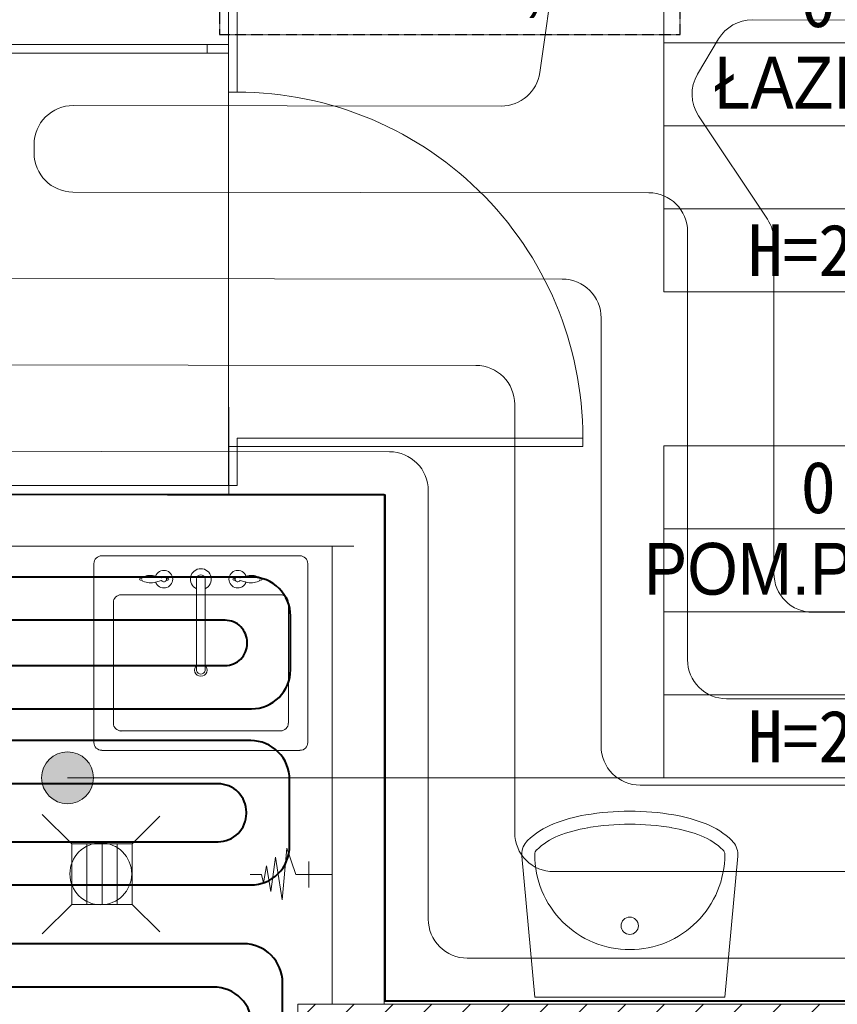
# Model space of a CAD drawing. Header units: millimetres. Extents: x -17122 to 7392, y -6480 to -3200.
# Tile 43 of 70: x -1893 to -1704, y -4524 to -4296. Entities that reach past the tile are written whole.
import ezdxf
from ezdxf.enums import TextEntityAlignment as Align

# ---------------------------------------------------------------- set-up
doc = ezdxf.new("R2010")
doc.units = ezdxf.units.MM
doc.linetypes.add('HIDDEN2', pattern=[4.7625, 3.175, -1.5875])
doc.linetypes.add('HIDDENX2', pattern=[0.1905, 0.127, -0.0635])
for name, color, linetype, lineweight in [('_k_opis', 7, 'Continuous', 13), ('_k_wyposażenia', 251, 'Continuous', 9), ('IS_b717ccf2-f286-464b-8c1c-720d6d4c2098__k_kreskowanie', 250, 'Continuous', 5), ('IS_b717ccf2-f286-464b-8c1c-720d6d4c2098__k_wyposażenia', 251, 'Continuous', 5), ('IS_Przyłącze (powrotne)', 5, 'Continuous', 40), ('IS_Przyłącze (zasilające)', 1, 'Continuous', 40)]:
    doc.layers.add(name, color=color, linetype=linetype, lineweight=lineweight)
for name, color, linetype, lineweight, true_color in [('Default', 7, 'Continuous', 15, 0x000000), ('IS_b717ccf2-f286-464b-8c1c-720d6d4c2098_0', 7, 'Continuous', 9, 0x000000), ('IS_b717ccf2-f286-464b-8c1c-720d6d4c2098__k_opis', 7, 'Continuous', 5, 0x000000), ('IS_b717ccf2-f286-464b-8c1c-720d6d4c2098__k_tabela', 7, 'Continuous', 5, 0x000000), ('IS_b717ccf2-f286-464b-8c1c-720d6d4c2098__k_ściany', 7, 'Continuous', 5, 0x000000), ('IS_b717ccf2-f286-464b-8c1c-720d6d4c2098_Zarys', 7, 'HIDDEN2', 5, 0x000000), ('IS_Heating_cooling floor', 7, 'HIDDENX2', 5, 0x008000), ('IS_Strefa podłóg', 7, 'Continuous', 40, 0x008000), ('IS_Wężownica OChP', 7, 'Continuous', 5, 0x800080)]:
    doc.layers.add(name, color=color, linetype=linetype, lineweight=lineweight, true_color=true_color)
doc.styles.add('Arial__I__', font='ariali.ttf')
doc.styles.add('GENERATED_STYLE_1', font='MS Gothic.ttf')
doc.styles.add('GENERATED_STYLE_2', font='MS Gothic.ttf')

# ---------------------------------------------------------------- blocks, each defined once
blk = doc.blocks.new('kabiny')
at = {"layer": '_k_wyposażenia', "lineweight": 0, "ltscale": 20}
for p, q in [((13.21, 7), (12.45, -16.9)), ((13.21, 7), (46.53, 7)), ((46.53, 7), (47.29, -16.9)), ((115.21, 7), (114.45, -16.9)), ((115.21, 7), (148.53, 7)), ((148.53, 7), (149.29, -16.9)), ((25.85, 2.63), (24.55, 2.24)), ((27.13, 2.89), (25.85, 2.63)), ((28.34, 3.03), (27.13, 2.89)), ((29.87, 3.1), (28.34, 3.03)), ((29.87, 3.1), (31.39, 3.03)), ((31.39, 3.03), (32.61, 2.89)), ((32.61, 2.89), (33.88, 2.63)), ((33.88, 2.63), (35.19, 2.24)), ((127.85, 2.63), (126.55, 2.24)), ((129.13, 2.89), (127.85, 2.63)), ((130.34, 3.03), (129.13, 2.89)), ((131.87, 3.1), (130.34, 3.03)), ((131.87, 3.1), (133.39, 3.03)), ((133.39, 3.03), (134.61, 2.89)), ((134.61, 2.89), (135.88, 2.63)), ((135.88, 2.63), (137.19, 2.24)), ((22.04, 0.9), (20.88, -0.11)), ((23.28, 1.67), (22.04, 0.9)), ((24.55, 2.24), (23.28, 1.67)), ((35.19, 2.24), (36.46, 1.67)), ((36.46, 1.67), (37.7, 0.9)), ((37.7, 0.9), (38.86, -0.11)), ((124.04, 0.9), (122.88, -0.11)), ((125.28, 1.67), (124.04, 0.9)), ((126.55, 2.24), (125.28, 1.67)), ((137.19, 2.24), (138.46, 1.67)), ((138.46, 1.67), (139.7, 0.9)), ((139.7, 0.9), (140.86, -0.11)), ((20.06, -1.16), (19.43, -2.46)), ((20.88, -0.11), (20.06, -1.16)), ((38.86, -0.11), (39.68, -1.16)), ((39.68, -1.16), (40.31, -2.46)), ((122.06, -1.16), (121.43, -2.46)), ((122.88, -0.11), (122.06, -1.16)), ((140.86, -0.11), (141.68, -1.16)), ((141.68, -1.16), (142.31, -2.46)), ((19.06, -3.94), (18.92, -5.47)), ((19.43, -2.46), (19.06, -3.94)), ((40.31, -2.46), (40.67, -3.94)), ((40.67, -3.94), (40.81, -5.47)), ((121.06, -3.94), (120.92, -5.47)), ((121.43, -2.46), (121.06, -3.94)), ((142.31, -2.46), (142.67, -3.94)), ((142.67, -3.94), (142.81, -5.47)), ((18.92, -5.47), (18.82, -8.98)), ((40.81, -5.47), (40.92, -8.98)), ((120.92, -5.47), (120.82, -8.98)), ((142.81, -5.47), (142.92, -8.98)), ((18.46, -23.6), (18.82, -8.98)), ((25.28, -8.38), (25.28, -7.01)), ((34.45, -8.38), (34.45, -7.01)), ((41.27, -23.6), (40.92, -8.98)), ((120.46, -23.6), (120.82, -8.98)), ((127.28, -8.38), (127.28, -7.01)), ((136.45, -8.38), (136.45, -7.01)), ((143.27, -23.6), (142.92, -8.98)), ((12.45, -16.9), (12.64, -10.87)), ((47.29, -16.9), (47.1, -10.87)), ((114.45, -16.9), (114.64, -10.87)), ((149.29, -16.9), (149.1, -10.87)), ((12.45, -16.9), (12.52, -24.9)), ((12.52, -24.9), (12.45, -16.9)), ((47.22, -24.9), (47.29, -16.9)), ((47.29, -16.9), (47.22, -24.9)), ((114.45, -16.9), (114.52, -24.9)), ((114.52, -24.9), (114.45, -16.9)), ((149.22, -24.9), (149.29, -16.9)), ((149.29, -16.9), (149.22, -24.9)), ((12.52, -24.9), (12.64, -27.93)), ((12.64, -27.93), (12.52, -24.9)), ((18.55, -25.75), (18.46, -23.6)), ((41.19, -25.75), (41.27, -23.6)), ((47.1, -27.93), (47.22, -24.9)), ((47.22, -24.9), (47.1, -27.93)), ((114.52, -24.9), (114.64, -27.93)), ((114.64, -27.93), (114.52, -24.9)), ((120.55, -25.75), (120.46, -23.6)), ((143.19, -25.75), (143.27, -23.6)), ((149.1, -27.93), (149.22, -24.9)), ((149.22, -24.9), (149.1, -27.93)), ((18.63, -27.25), (18.55, -25.75)), ((18.66, -27.85), (18.63, -27.25)), ((41.08, -27.85), (41.1, -27.25)), ((41.1, -27.25), (41.19, -25.75)), ((120.63, -27.25), (120.55, -25.75)), ((120.66, -27.85), (120.63, -27.25)), ((143.08, -27.85), (143.1, -27.25)), ((143.1, -27.25), (143.19, -25.75)), ((12.64, -27.93), (12.76, -30.04)), ((12.76, -30.04), (12.64, -27.93)), ((18.86, -28.44), (18.66, -27.85)), ((19.23, -28.95), (18.86, -28.44)), ((19.71, -29.35), (19.23, -28.95)), ((20.44, -29.66), (19.71, -29.35)), ((39.3, -29.66), (40.03, -29.35)), ((40.03, -29.35), (40.51, -28.95)), ((40.51, -28.95), (40.88, -28.44)), ((40.88, -28.44), (41.08, -27.85)), ((46.98, -30.04), (47.1, -27.93)), ((47.1, -27.93), (46.98, -30.04)), ((114.64, -27.93), (114.76, -30.04)), ((114.76, -30.04), (114.64, -27.93)), ((120.86, -28.44), (120.66, -27.85)), ((121.23, -28.95), (120.86, -28.44)), ((121.71, -29.35), (121.23, -28.95)), ((122.44, -29.66), (121.71, -29.35)), ((141.3, -29.66), (142.03, -29.35)), ((142.03, -29.35), (142.51, -28.95)), ((142.51, -28.95), (142.88, -28.44)), ((142.88, -28.44), (143.08, -27.85)), ((148.98, -30.04), (149.1, -27.93)), ((149.1, -27.93), (148.98, -30.04)), ((12.76, -30.04), (12.8, -30.88)), ((12.8, -30.88), (12.76, -30.04)), ((12.8, -30.88), (13.08, -31.71)), ((13.08, -31.71), (12.8, -30.88)), ((13.08, -31.71), (13.6, -32.43)), ((13.6, -32.43), (13.08, -31.71)), ((21.71, -30.11), (20.44, -29.66)), ((23.55, -30.68), (21.71, -30.11)), ((25.02, -31.04), (23.55, -30.68)), ((26.83, -31.38), (25.02, -31.04)), ((28.44, -31.55), (26.83, -31.38)), ((29.87, -31.62), (28.44, -31.55)), ((29.87, -31.62), (31.3, -31.55)), ((31.3, -31.55), (32.91, -31.38)), ((32.91, -31.38), (34.72, -31.04)), ((34.72, -31.04), (36.19, -30.68)), ((36.19, -30.68), (38.02, -30.11)), ((38.02, -30.11), (39.3, -29.66)), ((46.14, -32.43), (46.66, -31.71)), ((46.66, -31.71), (46.14, -32.43)), ((46.66, -31.71), (46.94, -30.88)), ((46.94, -30.88), (46.66, -31.71)), ((46.94, -30.88), (46.98, -30.04)), ((46.98, -30.04), (46.94, -30.88)), ((114.76, -30.04), (114.8, -30.88)), ((114.8, -30.88), (114.76, -30.04)), ((114.8, -30.88), (115.08, -31.71)), ((115.08, -31.71), (114.8, -30.88)), ((115.08, -31.71), (115.6, -32.43)), ((115.6, -32.43), (115.08, -31.71)), ((123.71, -30.11), (122.44, -29.66)), ((125.55, -30.68), (123.71, -30.11)), ((127.02, -31.04), (125.55, -30.68)), ((128.83, -31.38), (127.02, -31.04)), ((130.44, -31.55), (128.83, -31.38)), ((131.87, -31.62), (130.44, -31.55)), ((131.87, -31.62), (133.3, -31.55)), ((133.3, -31.55), (134.91, -31.38)), ((134.91, -31.38), (136.72, -31.04)), ((136.72, -31.04), (138.19, -30.68)), ((138.19, -30.68), (140.02, -30.11)), ((140.02, -30.11), (141.3, -29.66)), ((148.14, -32.43), (148.66, -31.71)), ((148.66, -31.71), (148.14, -32.43)), ((148.66, -31.71), (148.94, -30.88)), ((148.94, -30.88), (148.66, -31.71)), ((148.94, -30.88), (148.98, -30.04)), ((148.98, -30.04), (148.94, -30.88)), ((13.6, -32.43), (14.27, -32.99)), ((14.27, -32.99), (13.6, -32.43)), ((14.27, -32.99), (15.31, -33.43)), ((15.31, -33.43), (14.27, -32.99)), ((15.31, -33.43), (17.1, -34.06)), ((17.1, -34.06), (15.31, -33.43)), ((17.1, -34.06), (19.68, -34.86)), ((19.68, -34.86), (17.1, -34.06)), ((40.05, -34.86), (42.64, -34.06)), ((42.64, -34.06), (40.05, -34.86)), ((42.64, -34.06), (44.43, -33.43)), ((44.43, -33.43), (42.64, -34.06)), ((44.43, -33.43), (45.47, -32.99)), ((45.47, -32.99), (44.43, -33.43)), ((45.47, -32.99), (46.14, -32.43)), ((46.14, -32.43), (45.47, -32.99)), ((115.6, -32.43), (116.27, -32.99)), ((116.27, -32.99), (115.6, -32.43)), ((116.27, -32.99), (117.31, -33.43)), ((117.31, -33.43), (116.27, -32.99)), ((117.31, -33.43), (119.1, -34.06)), ((119.1, -34.06), (117.31, -33.43)), ((119.1, -34.06), (121.68, -34.86)), ((121.68, -34.86), (119.1, -34.06)), ((142.05, -34.86), (144.64, -34.06)), ((144.64, -34.06), (142.05, -34.86)), ((144.64, -34.06), (146.43, -33.43)), ((146.43, -33.43), (144.64, -34.06)), ((146.43, -33.43), (147.47, -32.99)), ((147.47, -32.99), (146.43, -33.43)), ((147.47, -32.99), (148.14, -32.43)), ((148.14, -32.43), (147.47, -32.99)), ((19.68, -34.86), (21.75, -35.38)), ((21.75, -35.38), (19.68, -34.86)), ((21.75, -35.38), (24.3, -35.86)), ((24.3, -35.86), (21.75, -35.38)), ((24.3, -35.86), (26.57, -36.09)), ((26.57, -36.09), (24.3, -35.86)), ((26.57, -36.09), (29.87, -36.2)), ((29.87, -36.2), (26.57, -36.09)), ((29.87, -36.2), (33.17, -36.09)), ((33.17, -36.09), (29.87, -36.2)), ((33.17, -36.09), (35.44, -35.86)), ((35.44, -35.86), (33.17, -36.09)), ((35.44, -35.86), (37.98, -35.38)), ((37.98, -35.38), (35.44, -35.86)), ((37.98, -35.38), (40.05, -34.86)), ((40.05, -34.86), (37.98, -35.38)), ((121.68, -34.86), (123.75, -35.38)), ((123.75, -35.38), (121.68, -34.86)), ((123.75, -35.38), (126.3, -35.86)), ((126.3, -35.86), (123.75, -35.38)), ((126.3, -35.86), (128.57, -36.09)), ((128.57, -36.09), (126.3, -35.86)), ((128.57, -36.09), (131.87, -36.2)), ((131.87, -36.2), (128.57, -36.09)), ((131.87, -36.2), (135.17, -36.09)), ((135.17, -36.09), (131.87, -36.2)), ((135.17, -36.09), (137.44, -35.86)), ((137.44, -35.86), (135.17, -36.09)), ((137.44, -35.86), (139.98, -35.38)), ((139.98, -35.38), (137.44, -35.86)), ((139.98, -35.38), (142.05, -34.86)), ((142.05, -34.86), (139.98, -35.38))]:
    blk.add_line(p, q, dxfattribs=at)
at = {"layer": '_k_wyposażenia', "lineweight": 0, "ltscale": 0.1}
for p, q in [((-20, -21.01), (-20, -21)), ((-20, -21), (-11, -21)), ((-20, -21.05), (-20, -21.01)), ((-20, -21.12), (-20, -21.05)), ((-20, -21.2), (-20, -21.12)), ((-20, -21.3), (-20, -21.2)), ((-20, -21.4), (-20, -21.3)), ((-11, -21.4), (-20, -21.4)), ((-20, -43.6), (-20, -21.4)), ((-11, -21.01), (-11, -21)), ((-11, -21), (-10.45, -21.06)), ((-11, -21.05), (-11, -21.01)), ((-11, -21.12), (-11, -21.05)), ((-11, -21.2), (-11, -21.12)), ((-11, -21.3), (-11, -21.2)), ((-11, -21.4), (-11, -21.3)), ((-10.33, -21.49), (-11, -21.4)), ((-10.45, -21.06), (-10.22, -21.1)), ((-9.7, -21.75), (-10.33, -21.49)), ((-10.22, -21.1), (-9.92, -21.21)), ((-9.92, -21.21), (-9.5, -21.4)), ((-9.16, -22.16), (-9.7, -21.75)), ((-9.5, -21.4), (-9.42, -21.46)), ((-9.42, -21.46), (-8.98, -21.79)), ((-8.75, -22.7), (-9.16, -22.16)), ((-8.98, -21.79), (-8.88, -21.88)), ((-8.88, -21.88), (-8.61, -22.2)), ((-8.49, -23.33), (-8.75, -22.7)), ((-8.61, -22.2), (-8.4, -22.5)), ((-8.4, -22.5), (-8.32, -22.67)), ((-8.32, -22.67), (-8.1, -23.22)), ((170.32, -22.67), (170.1, -23.22)), ((170.4, -22.5), (170.32, -22.67)), ((170.61, -22.2), (170.4, -22.5)), ((170.49, -23.33), (170.75, -22.7)), ((170.88, -21.88), (170.61, -22.2)), ((170.75, -22.7), (171.16, -22.16)), ((170.98, -21.79), (170.88, -21.88)), ((171.42, -21.46), (170.98, -21.79)), ((171.16, -22.16), (171.7, -21.75)), ((171.5, -21.4), (171.42, -21.46)), ((171.92, -21.21), (171.5, -21.4)), ((171.7, -21.75), (172.33, -21.49)), ((172.22, -21.1), (171.92, -21.21)), ((172.45, -21.06), (172.22, -21.1)), ((172.33, -21.49), (173, -21.4)), ((173, -21), (172.45, -21.06)), ((173, -21.01), (173, -21)), ((182, -21), (173, -21)), ((173, -21.05), (173, -21.01)), ((173, -21.12), (173, -21.05)), ((173, -21.2), (173, -21.12)), ((173, -21.3), (173, -21.2)), ((173, -21.4), (173, -21.3)), ((173, -21.4), (182, -21.4)), ((182, -21.01), (182, -21)), ((182, -21.05), (182, -21.01)), ((182, -21.12), (182, -21.05)), ((182, -21.2), (182, -21.12)), ((182, -21.3), (182, -21.2)), ((182, -21.4), (182, -21.3)), ((182, -43.6), (182, -21.4)), ((-8.4, -24), (-8.49, -23.33)), ((-8.4, -41), (-8.4, -24)), ((-8.4, -24), (-8.3, -24)), ((-8.3, -24), (-8.2, -24)), ((-8.2, -24), (-8.12, -24)), ((-8.12, -24), (-8.05, -24)), ((-8.1, -23.22), (-8.02, -23.72)), ((-8.05, -24), (-8.01, -24)), ((-8.02, -23.72), (-8, -24)), ((-8.01, -24), (-8, -24)), ((-8, -24), (-8, -41)), ((170.02, -23.72), (170, -24)), ((170.01, -24), (170, -24)), ((170, -24), (170, -41)), ((170.05, -24), (170.01, -24)), ((170.1, -23.22), (170.02, -23.72)), ((170.12, -24), (170.05, -24)), ((170.2, -24), (170.12, -24)), ((170.3, -24), (170.2, -24)), ((170.4, -24), (170.3, -24)), ((170.4, -24), (170.49, -23.33)), ((170.4, -41), (170.4, -24)), ((-10.33, -43.51), (-9.7, -43.25)), ((-9.7, -43.25), (-9.16, -42.84)), ((-8.98, -43.21), (-9.42, -43.54)), ((-9.16, -42.84), (-8.75, -42.3)), ((-8.88, -43.12), (-8.98, -43.21)), ((-8.61, -42.8), (-8.88, -43.12)), ((-8.75, -42.3), (-8.49, -41.67)), ((-8.4, -42.5), (-8.61, -42.8)), ((-8.49, -41.67), (-8.4, -41)), ((-8.4, -41), (-8.3, -41)), ((-8.32, -42.33), (-8.4, -42.5)), ((-8.1, -41.78), (-8.32, -42.33)), ((-8.12, -41.82), (-8.32, -42.33)), ((-8.3, -41), (-8.2, -41)), ((-8.2, -41), (-8.12, -41)), ((-8.1, -41.78), (-8.14, -41.86)), ((-8.12, -41), (-8.05, -41)), ((-8.02, -41.28), (-8.1, -41.78)), ((-8.05, -41), (-8.01, -41)), ((-8, -41), (-8.02, -41.28)), ((-8.01, -41), (-8, -41)), ((170.01, -41), (170, -41)), ((170, -41), (170.02, -41.28)), ((170.05, -41), (170.01, -41)), ((170.02, -41.28), (170.1, -41.78)), ((170.12, -41), (170.05, -41)), ((170.1, -41.78), (170.32, -42.33)), ((170.1, -41.78), (170.14, -41.86)), ((170.2, -41), (170.12, -41)), ((170.12, -41.82), (170.32, -42.33)), ((170.3, -41), (170.2, -41)), ((170.4, -41), (170.3, -41)), ((170.32, -42.33), (170.4, -42.5)), ((170.49, -41.67), (170.4, -41)), ((170.4, -42.5), (170.61, -42.8)), ((170.75, -42.3), (170.49, -41.67)), ((170.61, -42.8), (170.88, -43.12)), ((171.16, -42.84), (170.75, -42.3)), ((170.88, -43.12), (170.98, -43.21)), ((170.98, -43.21), (171.42, -43.54)), ((171.7, -43.25), (171.16, -42.84)), ((172.33, -43.51), (171.7, -43.25)), ((-20, -43.7), (-20, -43.6)), ((-20, -43.6), (-11, -43.6)), ((-20, -43.8), (-20, -43.7)), ((-20, -43.88), (-20, -43.8)), ((-20, -43.95), (-20, -43.88)), ((-20, -43.99), (-20, -43.95)), ((-20, -44), (-20, -43.99)), ((-11, -44), (-20, -44)), ((-11, -43.6), (-10.33, -43.51)), ((-11, -43.7), (-11, -43.6)), ((-11, -43.8), (-11, -43.7)), ((-11, -43.88), (-11, -43.8)), ((-11, -43.95), (-11, -43.88)), ((-10.45, -43.94), (-11, -44)), ((-11, -43.99), (-11, -43.95)), ((-11, -44), (-11, -43.99)), ((-10.22, -43.9), (-10.45, -43.94)), ((-9.92, -43.79), (-10.22, -43.9)), ((-9.5, -43.6), (-9.92, -43.79)), ((-9.42, -43.54), (-9.5, -43.6)), ((171.42, -43.54), (171.5, -43.6)), ((171.5, -43.6), (171.92, -43.79)), ((171.92, -43.79), (172.22, -43.9)), ((172.22, -43.9), (172.45, -43.94)), ((173, -43.6), (172.33, -43.51)), ((172.45, -43.94), (173, -44)), ((173, -43.7), (173, -43.6)), ((182, -43.6), (173, -43.6)), ((173, -43.8), (173, -43.7)), ((173, -43.88), (173, -43.8)), ((173, -43.95), (173, -43.88)), ((173, -43.99), (173, -43.95)), ((173, -44), (173, -43.99)), ((173, -44), (182, -44)), ((182, -43.7), (182, -43.6)), ((182, -43.8), (182, -43.7)), ((182, -43.88), (182, -43.8)), ((182, -43.95), (182, -43.88)), ((182, -43.99), (182, -43.95)), ((182, -44), (182, -43.99))]:
    blk.add_line(p, q, dxfattribs=at)
at = {"layer": '_k_wyposażenia', "lineweight": 0, "ltscale": 20}
blk.add_lwpolyline([(84, 7), (182, 7), (182, 25), (-20, 25), (-20, 7), (80, 7)], dxfattribs=at)
for points in [[(80, 25), (82, 25), (82, -103), (80, -103)], [(182, 25), (184, 25), (184, -108), (182, -108)], [(-20, 7), (80, 7), (80, -108), (-20, -108)], [(182, 7), (82, 7), (82, -108), (182, -108)]]:
    blk.add_lwpolyline(points, close=True, dxfattribs=at)
at = {"layer": '_k_wyposażenia', "lineweight": 0}
for points in [[(-20, -108), (-11, -108), (-11, -110), (-20, -110)], [(71, -108), (91, -108), (91, -110), (71, -110)], [(173, -108), (184, -108), (184, -110), (173, -110)], [(-9, -110), (-11, -110), (-11, -190), (-9, -190)], [(171, -110), (173, -110), (173, -190), (171, -190)]]:
    blk.add_lwpolyline(points, close=True, dxfattribs=at)
at = {"layer": '_k_wyposażenia', "lineweight": 0, "ltscale": 20}
for centre in [(21.97, 5.81), (37.77, 5.81), (123.97, 5.81), (139.77, 5.81)]:
    blk.add_circle(centre, 1.03, dxfattribs=at)
for centre, radius, start, end in [((26.66, -7.01), 1.38, 97.0541, 180), ((29.87, -32.95), 27.5, 82.9459, 97.0541), ((33.08, -7.01), 1.38, 0, 82.9459), ((128.66, -7.01), 1.38, 97.0541, 180), ((131.87, -32.95), 27.5, 82.9459, 97.0541), ((135.08, -7.01), 1.38, 0, 82.9459), ((29.87, -8.38), 4.58, 180, 0), ((131.87, -8.38), 4.58, 180, 0)]:
    blk.add_arc(centre, radius, start, end, dxfattribs=at)
at = {"layer": '_k_wyposażenia', "lineweight": 0}
for centre, start, end in [((-9, -110), 268.5675, 0), ((171, -110), 180, 271.4325)]:
    blk.add_arc(centre, 80, start, end, dxfattribs=at)
blk = doc.blocks.new('umywalka')
at = {"layer": '_k_wyposażenia', "lineweight": 0, "ltscale": 20}
for p, q in [((0, 0), (-32.59, 2.98)), ((0, -44), (0, 0)), ((0, -44), (-32.59, -46.98))]:
    blk.add_line(p, q, dxfattribs=at)
blk.add_circle((-16.5, -22), 2, dxfattribs=at)
for centre, radius, start, end in [((-33, -1.47), 4.47, 90, 136.0001), ((-33, -1.47), 4.47, 84.7734, 90), ((-22.96, -11.17), 18.43, 136.0001, 158.1986), ((-33, -1.47), 1.47, 90, 136.0001), ((-33, -1.47), 1.47, 84.7734, 90), ((-33, -22), 22, 67.5, 90), ((-22.96, -11.17), 15.43, 136.0001, 158.1986), ((-33, -22), 22, 45, 67.5), ((-6.65, -17.69), 35.99, 158.1986, 170.5924), ((-6.65, -17.69), 32.99, 158.1986, 170.5924), ((-33, -22), 22, 22.5, 45), ((19.36, -22), 62.36, 170.5924, 180), ((19.36, -22), 59.36, 170.5924, 180), ((-33, -22), 22, 0, 22.5), ((19.36, -22), 62.36, 180, 189.4076), ((19.36, -22), 59.36, 180, 189.4076), ((-33, -22), 22, 337.5, 0), ((-6.65, -26.31), 32.99, 189.4076, 201.8014), ((-33, -22), 22, 315, 337.5), ((-6.65, -26.31), 35.99, 189.4076, 201.8014), ((-22.96, -32.83), 15.43, 201.8014, 223.9999), ((-33, -22), 22, 292.5, 315), ((-22.96, -32.83), 18.43, 201.8014, 223.9999), ((-33, -22), 22, 270, 292.5), ((-33, -42.53), 1.47, 223.9999, 270), ((-33, -42.53), 4.47, 223.9999, 270), ((-33, -42.53), 4.47, 270, 275.2266)]:
    blk.add_arc(centre, radius, start, end, dxfattribs=at)
blk = doc.blocks.new('zlew_1k')
at = {"layer": '_k_wyposażenia', "linetype": 'Continuous', "lineweight": 0}
for p, q in [((26301.3, 10128.5), (26301.3, 9409.7)), ((26256.3, 10078.3), (25796.3, 10078.3)), ((25776.3, 10058.3), (25776.3, 9548.3)), ((26276.3, 9548.3), (26276.3, 10058.3)), ((26156.3, 10028.3), (25846.3, 10028.3)), ((25826.3, 10008.3), (25826.3, 9598.3)), ((26176.3, 9598.3), (26176.3, 10008.3)), ((26218.2, 9814.1), (25981.2, 9814.1)), ((25981.2, 9814.1), (25995.2, 9814.1)), ((26191.8, 9814.2), (26218.2, 9814.1)), ((25981.2, 9792.5), (26218.2, 9792.5)), ((25995.2, 9792.5), (25981.2, 9792.5)), ((26218.2, 9792.5), (26191.8, 9792.5)), ((25846.3, 9578.3), (26156.3, 9578.3)), ((25796.3, 9528.3), (26256.3, 9528.3))]:
    blk.add_line(p, q, dxfattribs=at)
for centre, major_axis, start_param, end_param in [((25796.3, 10058.3), (14.1, 14.1), 0.785398, 2.356194), ((26256.3, 10058.3), (14.1, 14.1), 5.497787, 7.068583), ((25846.3, 10008.3), (14.1, 14.1), 0.785398, 2.356194), ((26156.3, 10008.3), (14.1, 14.1), 5.497787, 7.068583), ((26258.1, 9932.4), (36.3, 36.3), 1.960645, 2.609596), ((26216.1, 9949.6), (-4.14, 4.14), -0.553648, 0.346445), ((26216.3, 9957.8), (-2.07, 2.07), 2.937426, 8.058148), ((26216.6, 9949.6), (4.14, 4.14), 5.93674, 6.836833), ((26174.6, 9932.4), (-36.3, 36.3), 3.67359, 4.32254), ((26216.3, 9898.3), (16, 16), 1.141187, 6.712795), ((26258.1, 9932.4), (36.3, 36.3), 2.609596, 2.663153), ((26258.1, 9932.4), (-36.3, 36.3), 1.038799, 1.092357), ((26216.3, 9898.4), (-4.83, 4.83), -0.271664, 4.984053), ((26216.3, 9898.4), (-4.83, 4.83), -0.271664, 4.984053), ((26170.6, 9898.5), (-30.2, 30.2), 4.063962, 4.372277), ((26170.6, 9898.5), (30.2, 30.2), 5.634758, 5.943073), ((26262, 9898.5), (30.2, 30.2), 1.910909, 2.219223), ((26262, 9898.5), (30.2, 30.2), 1.910909, 2.219223), ((26174.6, 9932.4), (36.3, 36.3), 5.190828, 5.244386), ((26174.6, 9932.4), (36.3, 36.3), 5.190828, 5.244386), ((26216.3, 9888.8), (-2.08, 2.08), -0.433838, 5.146227), ((25983, 9803.3), (-11.5, 11.5), 4.653467, 9.4837), ((26216.3, 9803.3), (-19, 19), 1.200762, 6.652292), ((25983.1, 9803.3), (-7.78, 7.78), -0.610865, 2.181662), ((25983.1, 9803.3), (-7.78, 7.78), -0.610865, 2.181662), ((26216.3, 9803.3), (7.78, 7.78), 4.101524, 6.894051), ((26216.3, 9803.3), (7.78, 7.78), 4.101524, 6.894051), ((26216.3, 9708.3), (-16, 16), 2.711983, 8.283591), ((26216.3, 9717.8), (2.08, 2.08), 4.278551, 9.858616), ((26216.3, 9708.3), (-4.83, 4.83), 2.869929, 8.125645), ((26216.3, 9708.3), (-4.83, 4.83), 2.869929, 8.125645), ((26170.6, 9708.1), (-30.2, 30.2), 3.481705, 3.79002), ((26170.6, 9708.1), (30.2, 30.2), 5.052501, 5.360816), ((26262, 9708.1), (-30.2, 30.2), 0.922369, 1.230684), ((26262, 9708.1), (-30.2, 30.2), 0.922369, 1.230684), ((26258.1, 9674.2), (-36.3, 36.3), 0.531997, 1.180947), ((26258.1, 9674.2), (-36.3, 36.3), 0.478439, 0.531997), ((26258.1, 9674.2), (36.3, 36.3), 2.049236, 2.102793), ((26174.6, 9674.2), (36.3, 36.3), 5.102238, 5.751188), ((26174.6, 9674.2), (-36.3, 36.3), 4.180392, 4.23395), ((26174.6, 9674.2), (-36.3, 36.3), 4.180392, 4.23395), ((26216.1, 9657), (4.14, 4.14), 2.795147, 3.695241), ((26216.3, 9648.8), (2.07, 2.07), 1.36663, 6.487352), ((26216.6, 9657), (4.14, 4.14), 4.158741, 5.058834), ((25846.3, 9598.3), (-14.1, 14.1), 0.785398, 2.356194), ((26156.3, 9598.3), (-14.1, 14.1), 2.356194, 3.926991), ((25796.3, 9548.3), (-14.1, 14.1), 0.785398, 2.356194), ((26256.3, 9548.3), (-14.1, 14.1), 2.356194, 3.926991)]:
    blk.add_ellipse(centre, major_axis=major_axis, ratio=1, start_param=start_param, end_param=end_param, dxfattribs=at)
blk.add_point((25826.3, 10008.3), dxfattribs=at)
blk = doc.blocks.new('metryczka_80')
at = {"layer": '_k_opis', "ltscale": 0.1}
for points in [[(-80, 0), (0, 0), (0, -64), (-80, -64)], [(-80, -16), (0, -16), (0, -48), (-80, -48)]]:
    blk.add_lwpolyline(points, close=True, dxfattribs=at)
blk.add_lwpolyline([(-80, -32), (0, -32)], dxfattribs=at)
at = {"layer": '_k_opis', "ltscale": 0.1, "flags": 4}
for tag, style, p in [('ATR_NR_POM', 'GENERATED_STYLE_1', (-40, -13)), ('ATR_POM', 'GENERATED_STYLE_2', (-40, -28.71)), ('ATR_WYS', 'GENERATED_STYLE_1', (-40, -61))]:
    blk.add_attdef(tag, text='', height=10, dxfattribs=dict(at, style=style)).set_placement(p, align=Align.CENTER)
blk = doc.blocks.new('A$C30E42FEA')
at = {"layer": '_k_wyposażenia'}
for p, q in [((8.45, 0), (10.52, 6.13)), ((10.52, 6.13), (11.61, -5.82)), ((5.45, 3), (5.45, -3)), ((11.61, -5.82), (13.17, 4.06)), ((13.17, 4.06), (14.24, -3.87)), ((8.45, 0), (0, 0)), ((14.24, -3.87), (15.26, 2.04)), ((15.26, 2.04), (15.89, -1.91)), ((15.89, -1.91), (16.35, 0.04)), ((16.35, 0.04), (18.98, 0.04))]:
    blk.add_line(p, q, dxfattribs=at)
blk = doc.blocks.new('kratka_sc')
at = {"layer": '_k_wyposażenia', "flags": 128}
for points in [[(352135.24, 25947.58), (352142.06, 25954.41)], [(352121.24, 25947.58), (352114.84, 25953.98)], [(352124.74, 25947.58), (352124.74, 25933.58)], [(352128.24, 25947.58), (352128.24, 25933.58)], [(352131.74, 25947.58), (352131.74, 25933.58)], [(352121.24, 25933.58), (352114.89, 25927.24)], [(352135.24, 25933.58), (352142.06, 25926.76)]]:
    blk.add_lwpolyline(points, dxfattribs=at)
blk.add_lwpolyline([(352121.24, 25947.58), (352135.24, 25947.58), (352135.24, 25933.58), (352121.24, 25933.58)], close=True, dxfattribs=at)
at = {"layer": '_k_wyposażenia'}
blk.add_circle((352128.52, 25940.67), 7.15, dxfattribs=at)
blk = doc.blocks.new('b717ccf2-f286-464b-8c1c-720d6d4c2098')
at = {"layer": 'IS_b717ccf2-f286-464b-8c1c-720d6d4c2098__k_kreskowanie', "lineweight": 0, "ltscale": 2}
h = blk.add_hatch(dxfattribs=at)
h.set_pattern_fill('ANSI31-D9591608-75E2-48B7-82E3-05F', color=256, scale=2, style=0, pattern_type=2)
h.set_pattern_definition([(45, (-5636.062, 4335.4616), (-4.490128, 4.490128), [])])
h.paths.add_polyline_path([(-713.83, -624.64), (-713.83, -600.64), (-780.83, -600.64), (-780.83, -700.64), (-848.83, -700.64), (-848.83, -724.64), (-756.83, -724.64), (-756.83, -624.64)], flags=0)
h.paths.add_polyline_path([(285.17, 82.36), (309.17, 82.36), (309.17, 289.36), (-321.83, 289.36), (-321.83, 265.36), (-221.83, 265.36), (-221.83, 39.36), (-203.83, 39.36), (-203.83, 265.36), (285.17, 265.36)], flags=0)
h.paths.add_polyline_path([(285.17, -317.64), (309.17, -317.64), (309.17, -117.64), (285.17, -117.64)], flags=0)
h.paths.add_polyline_path([(230.67, -700.64), (230.67, -724.64), (309.17, -724.64), (309.17, -517.64), (285.17, -517.64), (285.17, -700.64)], flags=0)
h.paths.add_polyline_path([(-29.33, -700.64), (-29.33, -724.64), (110.67, -724.64), (110.67, -700.64)], flags=0)
h.paths.add_polyline_path([(-289.33, -700.64), (-289.33, -724.64), (-149.33, -724.64), (-149.33, -700.64), (-203.83, -700.64), (-203.83, -356.64), (-221.83, -356.64), (-221.83, -700.64)], flags=0)
h.paths.add_polyline_path([(-409.33, -724.64), (-409.33, -700.64), (-476.83, -700.64), (-476.83, -624.64), (-476.83, -600.64), (-543.83, -600.64), (-543.83, -624.64), (-500.83, -624.64), (-500.83, -724.64)], flags=0)
h.paths.add_polyline_path([(-1535.83, -434.64), (-1511.83, -434.64), (-1511.83, -356.64), (-1535.83, -356.64)], flags=0)
h.paths.add_polyline_path([(-1511.83, -594.64), (-1535.83, -594.64), (-1535.83, -724.64), (-968.83, -724.64), (-968.83, -700.64), (-1511.83, -700.64)], flags=0)
h.paths.add_polyline_path([(-1511.83, 108.56), (-1535.83, 108.56), (-1535.83, 30.96), (-1511.83, 30.96)], flags=0)
h.paths.add_polyline_path([(-1272.27, 265.36), (-1272.27, 289.36), (-1535.83, 289.36), (-1535.83, 212.56), (-1511.83, 212.56), (-1511.83, 265.36)], flags=0)
h.paths.add_polyline_path([(-971.81, 265.36), (-971.81, 289.36), (-1152.27, 289.36), (-1152.27, 265.36)], flags=0)
h.paths.add_polyline_path([(-851.81, 289.36), (-851.81, 265.36), (-441.83, 265.36), (-441.83, 289.36)], flags=0)
h.paths.add_polyline_path([(-1443.83, -206.64), (-1443.83, -188.64), (-1511.83, -188.64), (-1511.83, -129.04), (-1535.83, -129.04), (-1535.83, -206.64)], flags=0)
h.paths.add_polyline_path([(-1339.83, -188.64), (-1339.83, -206.64), (-1255.41, -206.64), (-1255.41, -188.64)], flags=0)
h.paths.add_polyline_path([(-1037.81, -206.64), (-1037.81, -188.64), (-1151.41, -188.64), (-1151.41, -206.64)], flags=0)
h.paths.add_polyline_path([(-803.81, -206.64), (-803.81, -188.64), (-933.81, -188.64), (-933.81, -206.64)], flags=0)
h.paths.add_polyline_path([(-438.83, -188.64), (-438.83, -206.64), (-203.83, -206.64), (-203.83, -64.64), (-221.83, -64.64), (-221.83, -188.64)], flags=0)
h.paths.add_polyline_path([(-530.83, -206.64), (-530.83, -188.64), (-699.81, -188.64), (-699.81, -206.64)], flags=0)
at = {"layer": 'IS_b717ccf2-f286-464b-8c1c-720d6d4c2098__k_opis', "lineweight": 0, "ltscale": 0.1}
h = blk.add_hatch(color=256, dxfattribs=at)
edge = h.paths.add_edge_path(flags=0)
edge.add_arc((-492.11, -136.24), 6, 270, 450)
edge.add_arc((-492.11, -136.24), 6, 90, 270)
blk.add_polyline3d([(-354.11, -136.24, 0), (-492.11, -136.24, 0)], dxfattribs=at)
blk.add_circle((-492.11, -136.24), 6, dxfattribs=at)
at = {"layer": 'IS_b717ccf2-f286-464b-8c1c-720d6d4c2098__k_wyposażenia', "lineweight": 0}
blk.add_lwpolyline([(-589.81, -70.64), (-454.81, -70.64), (-454.81, -50.5)], dxfattribs=at)
at = {"layer": 'IS_b717ccf2-f286-464b-8c1c-720d6d4c2098__k_ściany', "lineweight": 0}
for points in [[(-418.83, -188.64), (-418.83, -70.64), (-589.81, -70.64)], [(-430.83, -188.64), (-430.83, -82.64), (-589.81, -82.64)]]:
    blk.add_lwpolyline(points, dxfattribs=at)
for points in [[(-438.83, -188.64, 0), (-221.83, -188.64, 0)], [(-438.83, -206.64, 0), (-438.83, -188.64, 0)]]:
    blk.add_polyline3d(points, dxfattribs=at)
at = {"layer": 'IS_b717ccf2-f286-464b-8c1c-720d6d4c2098_0', "lineweight": 0, "xscale": -1}
blk.add_blockref('kratka_sc', (351644.11, -26099.13), dxfattribs=at)
at = {"layer": 'IS_b717ccf2-f286-464b-8c1c-720d6d4c2098__k_tabela', "lineweight": 0, "ltscale": 0.1}
ref = blk.add_blockref('metryczka_80', (-258.11, 53.01), dxfattribs=dict(at, xscale=1.2, yscale=1.2, zscale=1.2))
ref.add_attrib('ATR_NR_POM', '0.05', dxfattribs={"layer": 'IS_b717ccf2-f286-464b-8c1c-720d6d4c2098__k_opis', "ltscale": 0.1, "height": 12, "style": 'GENERATED_STYLE_1'}).set_placement((-306.11, 37.41), align=Align.CENTER)
ref.add_attrib('ATR_POM', 'ŁAZIENKA', dxfattribs={"layer": 'IS_b717ccf2-f286-464b-8c1c-720d6d4c2098__k_opis', "ltscale": 0.1, "height": 12, "style": 'GENERATED_STYLE_2'}).set_placement((-306.11, 18.55), align=Align.CENTER)
ref.add_attrib('ATR_WYS', 'H=260cm', dxfattribs={"layer": 'IS_b717ccf2-f286-464b-8c1c-720d6d4c2098__k_opis', "ltscale": 0.1, "height": 12, "style": 'GENERATED_STYLE_1'}).set_placement((-306.11, -20.19), align=Align.CENTER)
ref = blk.add_blockref('metryczka_80', (-258.11, -59.44), dxfattribs=dict(at, xscale=1.2, yscale=1.2, zscale=1.2))
ref.add_attrib('ATR_NR_POM', '0.06', dxfattribs={"layer": 'IS_b717ccf2-f286-464b-8c1c-720d6d4c2098__k_opis', "ltscale": 0.1, "height": 12, "style": 'GENERATED_STYLE_1'}).set_placement((-306.11, -75.04), align=Align.CENTER)
ref.add_attrib('ATR_POM', 'POM.PORZĄD.', dxfattribs={"layer": 'IS_b717ccf2-f286-464b-8c1c-720d6d4c2098__k_opis', "ltscale": 0.1, "height": 12, "style": 'GENERATED_STYLE_2'}).set_placement((-306.11, -93.9), align=Align.CENTER)
ref.add_attrib('ATR_WYS', 'H=260cm', dxfattribs={"layer": 'IS_b717ccf2-f286-464b-8c1c-720d6d4c2098__k_opis', "ltscale": 0.1, "height": 12, "style": 'GENERATED_STYLE_1'}).set_placement((-306.11, -132.64), align=Align.CENTER)
at = {"layer": 'IS_b717ccf2-f286-464b-8c1c-720d6d4c2098__k_wyposażenia', "lineweight": 0, "xscale": -1, "rotation": 90}
blk.add_blockref('umywalka', (-383.98, -186.98), dxfattribs=at)
at = {"layer": 'IS_b717ccf2-f286-464b-8c1c-720d6d4c2098__k_ściany', "lineweight": 0, "rotation": 90}
blk.add_blockref('kabiny', (-562.83, -48.64), dxfattribs=at)
at = {"layer": 'IS_b717ccf2-f286-464b-8c1c-720d6d4c2098__k_ściany', "lineweight": 0, "ltscale": 2, "xscale": 0.09000000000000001, "yscale": 0.09000000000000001, "zscale": 0.09000000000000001, "rotation": 90}
blk.add_blockref('zlew_1k', (421.04, -2449.76), dxfattribs=at)
at = {"layer": 'IS_b717ccf2-f286-464b-8c1c-720d6d4c2098_Zarys', "lineweight": 0, "xscale": -1}
blk.add_blockref('A$C30E42FEA', (-430.83, -158.64), dxfattribs=at)

msp = doc.modelspace()

# ---------------------------------------------------------------- block references
at = {"layer": 'Default', "lineweight": 5, "zscale": 100}
msp.add_blockref('b717ccf2-f286-464b-8c1c-720d6d4c2098', (-1389.75, -4335.46), dxfattribs=at)

# ---------------------------------------------------------------- next in the draw order: linework, layer by layer
at = {"layer": 'IS_Heating_cooling floor', "lineweight": 30}
msp.add_lwpolyline([(-1846.66, -4299.73), (-1740.09, -4299.73), (-1740.09, -4232.28), (-1846.66, -4232.28)], close=True, dxfattribs=at)
at = {"layer": 'IS_Przyłącze (powrotne)', "color": 12, "true_color": 0xc80000, "transparency": 33554687, "extrusion": (0, 0, -1)}
msp.add_lwpolyline([(1675.83, -4551.05), (1830.1, -4551.05, 0.414214), (1839.1, -4542.05), (1839.1, -4529.1, -0.414214), (1848.1, -4520.1), (1960.77, -4520.1, 0.414214), (1969.77, -4511.1), (1969.77, -4495.5, 0.414214), (1960.77, -4486.5), (1847.03, -4486.5, -0.414214), (1840.46, -4479.93), (1840.46, -4479.67, -0.414214), (1847.03, -4473.1), (1960.19, -4473.1, 0.414214), (1969.19, -4464.1), (1969.19, -4454.74, 0.414214), (1960.19, -4445.74), (1845.4, -4445.74, -0.414214), (1840.27, -4440.61), (1840.27, -4440.4, -0.414214), (1845.4, -4435.26), (1991.56, -4435.26), (1994.06, -4435.26)], format="xyb", dxfattribs=at)
at = {"layer": 'IS_Przyłącze (zasilające)', "color": 12, "true_color": 0xc80000, "transparency": 33554687}
msp.add_lwpolyline([(-1676.7, -4544.91), (-1823.09, -4544.91, -0.414214), (-1832.09, -4535.91), (-1832.09, -4519.1, 0.414214), (-1841.09, -4510.1), (-1953.11, -4510.1, -0.414214), (-1959.77, -4503.44), (-1959.77, -4503.17, -0.414214), (-1953.11, -4496.5), (-1839.46, -4496.5, 0.414214), (-1830.46, -4487.5), (-1830.46, -4472.1, 0.414214), (-1839.46, -4463.1), (-1955.58, -4463.1, -0.414214), (-1959.19, -4459.49), (-1959.19, -4459.35, -0.414214), (-1955.58, -4455.74), (-1839.27, -4455.74, 0.414214), (-1830.27, -4446.74), (-1830.27, -4434.26, 0.414214), (-1839.27, -4425.26), (-1991.56, -4425.26), (-2001.56, -4425.26)], format="xyb", dxfattribs=at)
at = {"layer": 'IS_Strefa podłóg'}
msp.add_lwpolyline([(-1704.75, -4070.1), (-1704.75, -4162.37), (-1611.14, -4162.37), (-1611.14, -4523.41), (-1808.36, -4523.41), (-1808.36, -4406.29), (-1959.61, -4406.1), (-1959.61, -4200.66), (-1979.24, -4200.66), (-1979.24, -4107.09), (-1865.34, -4107.09), (-1865.34, -4070.1)], close=True, dxfattribs=at)
at = {"layer": 'IS_Wężownica OChP', "color": 92, "true_color": 0x00c800, "transparency": 33554687}
for points in [[(-1667.97, -4513.41), (-1789.36, -4513.41, -0.414214), (-1798.36, -4504.41), (-1798.36, -4405.29, 0.413853), (-1807.35, -4396.29), (-1940.62, -4396.12, -0.413853), (-1949.61, -4387.12), (-1949.61, -4199.66, 0.414214), (-1958.61, -4190.66), (-1960.24, -4190.66, -0.414214), (-1969.24, -4181.66), (-1969.24, -4126.09, -0.414214), (-1960.24, -4117.09), (-1864.34, -4117.09, 0.414214), (-1855.34, -4108.09), (-1855.34, -4089.1, -0.414214), (-1846.34, -4080.1), (-1723.75, -4080.1, -0.414214), (-1714.75, -4089.1), (-1714.75, -4163.37, 0.414214), (-1705.75, -4172.37), (-1630.14, -4172.37, -0.414214)], [(-1650.14, -4192.37), (-1725.75, -4192.37, -0.414214), (-1734.75, -4183.37), (-1734.75, -4109.1, 0.414214), (-1743.75, -4100.1), (-1826.34, -4100.1, 0.414214), (-1835.34, -4109.1), (-1835.34, -4128.09, -0.414214), (-1844.34, -4137.09), (-1940.24, -4137.09, 0.414214), (-1949.24, -4146.09), (-1949.24, -4161.66, 0.414214), (-1940.24, -4170.66), (-1938.61, -4170.66, -0.414214), (-1929.61, -4179.66), (-1929.61, -4367.15, 0.413853), (-1920.62, -4376.15), (-1787.35, -4376.31, -0.413853), (-1778.36, -4385.31), (-1778.36, -4484.41, 0.414214), (-1769.36, -4493.41), (-1670.32, -4493.41, -0.414214)], [(-1651.97, -4473.41), (-1749.36, -4473.41, -0.414214), (-1758.36, -4464.41), (-1758.36, -4365.34, 0.413854), (-1767.35, -4356.34), (-1900.62, -4356.17, -0.413853), (-1909.61, -4347.17), (-1909.61, -4166.09, -0.414214), (-1900.61, -4157.09), (-1824.34, -4157.09, 0.414214), (-1815.34, -4148.09), (-1815.34, -4129.1, -0.414214), (-1806.34, -4120.1), (-1763.75, -4120.1, -0.414214), (-1754.75, -4129.1), (-1754.75, -4203.37, 0.414214), (-1745.75, -4212.37), (-1670.14, -4212.37, -0.414214)], [(-1701.14, -4267.41, -0.414575), (-1710.15, -4276.41), (-1760.12, -4276.35, 0.373564), (-1769.04, -4284.07), (-1772.55, -4308.58, -0.373536), (-1781.47, -4316.31), (-1880.59, -4316.2, 0.414379), (-1889.6, -4325.19), (-1889.6, -4327.19, 0.414018), (-1880.61, -4336.2), (-1747.35, -4336.36, -0.413853), (-1738.36, -4345.36), (-1738.36, -4444.41, 0.414215), (-1729.36, -4453.41), (-1650.14, -4453.41, 0.414214)], [(-1670.14, -4433.41), (-1709.36, -4433.41, -0.414214), (-1718.36, -4424.41), (-1718.36, -4347.5, 0.14793), (-1719.87, -4342.51), (-1735.82, -4318.55, -0.289448), (-1736.05, -4308.94), (-1731.16, -4300.77, -0.264013), (-1723.42, -4296.39), (-1690.15, -4296.43, 0.414575)]]:
    msp.add_lwpolyline(points, format="xyb", dxfattribs=at)

# ---------------------------------------------------------------- next in the draw order: texts
at = {"layer": 'IS_Heating_cooling floor', "color": 96, "true_color": 0x008000, "transparency": 33554687, "style": 'Arial__I__'}
msp.add_text('Lcałk=65,8 m', height=12.5, dxfattribs=at).set_placement((-1793.54, -4287.37), align=Align.MIDDLE_CENTER)

doc.saveas('drawing.dxf')
